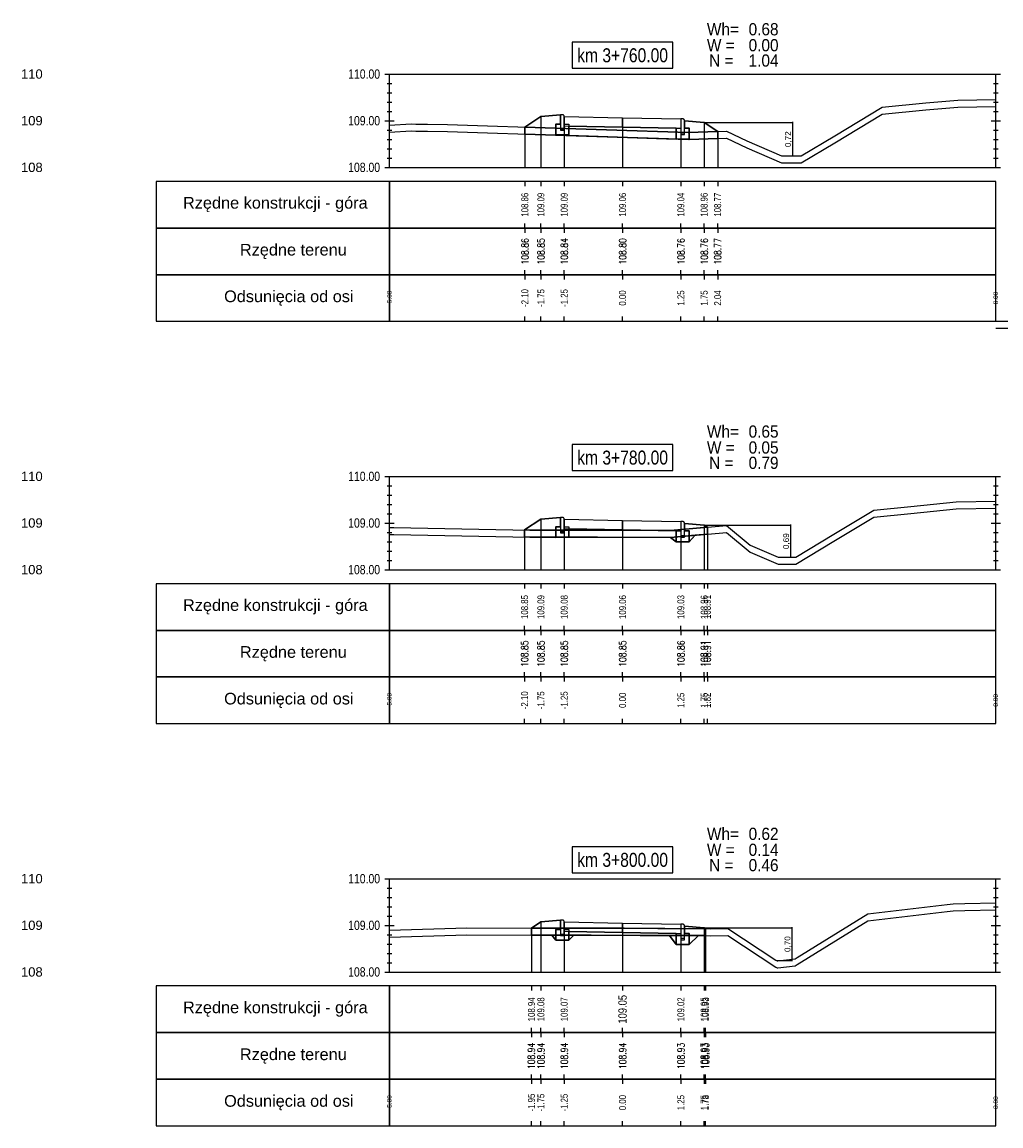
# Model space of a CAD drawing. Extents: x 7537626 to 7538805, y 5722894 to 5725486.
# Tile 102 of 105: x 7538763 to 7538784, y 5725387 to 5725410. Entities that reach past the tile are written whole.
import ezdxf

# ---------------------------------------------------------------- set-up
doc = ezdxf.new("R2010")
doc.units = 0
doc.header["$PDMODE"] = 35
doc.header["$PDSIZE"] = 0.3
for name, color, linetype in [('C-DROGI-PROFILE', 7, 'Continuous'), ('C-DROGI-PROFILE-ETYKIETY', 7, 'Continuous'), ('C-DROGI-PRZEKROJE-ETYKIETY', 7, 'Continuous'), ('C-POPRZECZKA-przekrój', 2, 'Continuous'), ('C-POPRZECZKA-widok', 1, 'Continuous')]:
    doc.layers.add(name, color=color, linetype=linetype)
for name, color, linetype, true_color in [('C-humus', 7, 'Continuous', 0x003df5), ('C-Teren', 7, 'Continuous', 0x008521), ('poprzeczki', 7, 'Continuous', 0x0000d6)]:
    doc.layers.add(name, color=color, linetype=linetype, true_color=true_color)
for name, color, linetype, lineweight, plot in [('D-1.pow. hum.', 7, 'Continuous', 30, False), ('D-2.wykop', 30, 'Continuous', 30, False), ('D-3.nasyp', 4, 'Continuous', 30, False)]:
    doc.layers.add(name, color=color, linetype=linetype, lineweight=lineweight, plot=plot)
doc.layers.add('D-roboty-ziemne-opis', color=2, linetype='Continuous', lineweight=30)
doc.styles.add('2mm08', font='arial.ttf', dxfattribs={"width": 0.8})
doc.styles.add('opis_50', font='arial.ttf', dxfattribs={"height": 0.125})
doc.styles.get("Standard").update_dxf_attribs({"font": 'arial.ttf'})
doc.dimstyles.new('OPIS_50', dxfattribs={"dimscale": 0.5, "dimtxt": 0.125, "dimasz": 0.25, "dimexe": 0.1, "dimexo": 0.15, "dimgap": 0.1, "dimtad": 1, "dimzin": 0, "dimtxsty": 'opis_50', "dimblk": 'ARCHTICK', "dimcen": 0.15, "dimdle": 0.1, "dimaunit": 2, "dimadec": 4, "dimazin": 0, "dimtfac": 1, "dimtmove": 0, "dimatfit": 3, "dimfxl": 1, "dimarcsym": 0})

# ---------------------------------------------------------------- blocks, each defined once
blk = doc.blocks.new('_ArchTick')
at = {"color": 0, "linetype": 'ByBlock', "const_width": 0.15}
blk.add_lwpolyline([(-0.5, -0.5), (0.5, 0.5)], dxfattribs=at)
blk = doc.blocks.new('*D184')
at = {"layer": 'Defpoints', "color": 0, "transparency": 16777216}
for p in [(7538777.675, 5725408.304), (7538779.336, 5725407.585), (7538779.567, 5725407.585)]:
    blk.add_point(p, dxfattribs=at)
at = {"layer": 'poprzeczki', "color": 0, "lineweight": -2, "transparency": 16777216}
for p, q in [((7538777.69, 5725408.304), (7538779.577, 5725408.304)), ((7538779.567, 5725408.314), (7538779.567, 5725407.575)), ((7538779.351, 5725407.585), (7538779.577, 5725407.585))]:
    blk.add_line(p, q, dxfattribs=at)
at = {"layer": 'poprzeczki', "color": 0, "lineweight": -2, "transparency": 16777216, "xscale": 0.025, "yscale": 0.025, "zscale": 0.025}
for p, rotation in [((7538779.567, 5725408.304), 90), ((7538779.567, 5725407.585), 270)]:
    blk.add_blockref('_ArchTick', p, dxfattribs=dict(at, rotation=rotation))
at = {"layer": 'poprzeczki', "color": 0, "transparency": 16777216, "insert": (7538779.482, 5725407.944), "char_height": 0.125, "attachment_point": 5, "rotation": 90, "style": 'opis_50'}
blk.add_mtext('0,72', dxfattribs=at)
blk = doc.blocks.new('*D185')
at = {"layer": 'Defpoints', "color": 0, "transparency": 16777216}
for p in [(7538777.675, 5725399.671), (7538779.261, 5725398.98), (7538779.527, 5725398.98)]:
    blk.add_point(p, dxfattribs=at)
at = {"layer": 'poprzeczki', "color": 0, "lineweight": -2, "transparency": 16777216}
for p, q in [((7538777.69, 5725399.671), (7538779.537, 5725399.671)), ((7538779.527, 5725399.681), (7538779.527, 5725398.97)), ((7538779.276, 5725398.98), (7538779.537, 5725398.98))]:
    blk.add_line(p, q, dxfattribs=at)
at = {"layer": 'poprzeczki', "color": 0, "lineweight": -2, "transparency": 16777216, "xscale": 0.025, "yscale": 0.025, "zscale": 0.025}
for p, rotation in [((7538779.527, 5725399.671), 90), ((7538779.527, 5725398.98), 270)]:
    blk.add_blockref('_ArchTick', p, dxfattribs=dict(at, rotation=rotation))
at = {"layer": 'poprzeczki', "color": 0, "transparency": 16777216, "insert": (7538779.442, 5725399.325), "char_height": 0.125, "attachment_point": 5, "rotation": 90, "style": 'opis_50'}
blk.add_mtext('0,69', dxfattribs=at)
blk = doc.blocks.new('*D186')
at = {"layer": 'Defpoints', "color": 0, "transparency": 16777216}
for p in [(7538777.675, 5725391.038), (7538779.224, 5725390.336), (7538779.557, 5725390.336)]:
    blk.add_point(p, dxfattribs=at)
at = {"layer": 'poprzeczki', "color": 0, "lineweight": -2, "transparency": 16777216}
for p, q in [((7538777.69, 5725391.038), (7538779.567, 5725391.038)), ((7538779.557, 5725391.048), (7538779.557, 5725390.326)), ((7538779.239, 5725390.336), (7538779.567, 5725390.336))]:
    blk.add_line(p, q, dxfattribs=at)
at = {"layer": 'poprzeczki', "color": 0, "lineweight": -2, "transparency": 16777216, "xscale": 0.025, "yscale": 0.025, "zscale": 0.025}
for p, rotation in [((7538779.557, 5725391.038), 90), ((7538779.557, 5725390.336), 270)]:
    blk.add_blockref('_ArchTick', p, dxfattribs=dict(at, rotation=rotation))
at = {"layer": 'poprzeczki', "color": 0, "transparency": 16777216, "insert": (7538779.472, 5725390.687), "char_height": 0.125, "attachment_point": 5, "rotation": 90, "style": 'opis_50'}
blk.add_mtext('0,70', dxfattribs=at)

msp = doc.modelspace()

# ---------------------------------------------------------------- linework, layer by layer
at = {"layer": 'C-DROGI-PROFILE', "color": 7, "linetype": 'Continuous', "lineweight": -3}
for p, q in [((7538773.83, 5725407.039), (7538773.83, 5725406.939)), ((7538774.175, 5725407.039), (7538774.175, 5725406.939)), ((7538774.675, 5725407.039), (7538774.675, 5725406.939)), ((7538775.925, 5725407.039), (7538775.925, 5725406.939)), ((7538777.175, 5725407.039), (7538777.175, 5725406.939)), ((7538777.675, 5725407.039), (7538777.675, 5725406.939)), ((7538777.964, 5725407.039), (7538777.964, 5725406.939)), ((7538773.83, 5725406.039), (7538773.83, 5725406.139)), ((7538774.175, 5725406.039), (7538774.175, 5725406.139)), ((7538774.675, 5725406.039), (7538774.675, 5725406.139)), ((7538775.925, 5725406.039), (7538775.925, 5725406.139)), ((7538777.175, 5725406.039), (7538777.175, 5725406.139)), ((7538777.675, 5725406.039), (7538777.675, 5725406.139)), ((7538777.964, 5725406.039), (7538777.964, 5725406.139)), ((7538773.83, 5725406.039), (7538773.83, 5725405.939)), ((7538774.175, 5725406.039), (7538774.175, 5725405.939)), ((7538774.675, 5725406.039), (7538774.675, 5725405.939)), ((7538775.925, 5725406.039), (7538775.925, 5725405.939)), ((7538777.175, 5725406.039), (7538777.175, 5725405.939)), ((7538777.675, 5725406.039), (7538777.675, 5725405.939)), ((7538777.964, 5725406.039), (7538777.964, 5725405.939)), ((7538773.83, 5725405.039), (7538773.83, 5725405.139)), ((7538773.83, 5725405.039), (7538773.83, 5725404.939)), ((7538774.175, 5725405.039), (7538774.175, 5725405.139)), ((7538774.175, 5725405.039), (7538774.175, 5725404.939)), ((7538774.675, 5725405.039), (7538774.675, 5725405.139)), ((7538774.675, 5725405.039), (7538774.675, 5725404.939)), ((7538775.925, 5725405.039), (7538775.925, 5725405.139)), ((7538775.925, 5725405.039), (7538775.925, 5725404.939)), ((7538777.175, 5725405.039), (7538777.175, 5725405.139)), ((7538777.175, 5725405.039), (7538777.175, 5725404.939)), ((7538777.675, 5725405.039), (7538777.675, 5725405.139)), ((7538777.675, 5725405.039), (7538777.675, 5725404.939)), ((7538777.964, 5725405.039), (7538777.964, 5725405.139)), ((7538777.964, 5725405.039), (7538777.964, 5725404.939)), ((7538773.83, 5725404.039), (7538773.83, 5725404.139)), ((7538774.175, 5725404.039), (7538774.175, 5725404.139)), ((7538774.675, 5725404.039), (7538774.675, 5725404.139)), ((7538775.925, 5725404.039), (7538775.925, 5725404.139)), ((7538777.175, 5725404.039), (7538777.175, 5725404.139)), ((7538777.675, 5725404.039), (7538777.675, 5725404.139)), ((7538777.964, 5725404.039), (7538777.964, 5725404.139)), ((7538773.825, 5725398.414), (7538773.825, 5725398.314)), ((7538774.175, 5725398.414), (7538774.175, 5725398.314)), ((7538774.675, 5725398.414), (7538774.675, 5725398.314)), ((7538775.925, 5725398.414), (7538775.925, 5725398.314)), ((7538777.175, 5725398.414), (7538777.175, 5725398.314)), ((7538777.675, 5725398.414), (7538777.675, 5725398.314)), ((7538777.744, 5725398.414), (7538777.744, 5725398.314)), ((7538773.825, 5725397.414), (7538773.825, 5725397.514)), ((7538773.825, 5725397.414), (7538773.825, 5725397.314)), ((7538774.175, 5725397.414), (7538774.175, 5725397.514)), ((7538774.175, 5725397.414), (7538774.175, 5725397.314)), ((7538774.675, 5725397.414), (7538774.675, 5725397.514)), ((7538774.675, 5725397.414), (7538774.675, 5725397.314)), ((7538775.925, 5725397.414), (7538775.925, 5725397.514)), ((7538775.925, 5725397.414), (7538775.925, 5725397.314)), ((7538777.175, 5725397.414), (7538777.175, 5725397.514)), ((7538777.175, 5725397.414), (7538777.175, 5725397.314)), ((7538777.675, 5725397.414), (7538777.675, 5725397.514)), ((7538777.675, 5725397.414), (7538777.675, 5725397.314)), ((7538777.744, 5725397.414), (7538777.744, 5725397.514)), ((7538777.744, 5725397.414), (7538777.744, 5725397.314)), ((7538773.825, 5725396.414), (7538773.825, 5725396.514)), ((7538774.175, 5725396.414), (7538774.175, 5725396.514)), ((7538774.675, 5725396.414), (7538774.675, 5725396.514)), ((7538775.925, 5725396.414), (7538775.925, 5725396.514)), ((7538777.175, 5725396.414), (7538777.175, 5725396.514)), ((7538777.675, 5725396.414), (7538777.675, 5725396.514)), ((7538777.744, 5725396.414), (7538777.744, 5725396.514)), ((7538773.825, 5725396.414), (7538773.825, 5725396.314)), ((7538774.175, 5725396.414), (7538774.175, 5725396.314)), ((7538774.675, 5725396.414), (7538774.675, 5725396.314)), ((7538775.925, 5725396.414), (7538775.925, 5725396.314)), ((7538777.175, 5725396.414), (7538777.175, 5725396.314)), ((7538777.675, 5725396.414), (7538777.675, 5725396.314)), ((7538777.744, 5725396.414), (7538777.744, 5725396.314)), ((7538773.825, 5725395.414), (7538773.825, 5725395.514)), ((7538774.175, 5725395.414), (7538774.175, 5725395.514)), ((7538774.675, 5725395.414), (7538774.675, 5725395.514)), ((7538775.925, 5725395.414), (7538775.925, 5725395.514)), ((7538777.175, 5725395.414), (7538777.175, 5725395.514)), ((7538777.675, 5725395.414), (7538777.675, 5725395.514)), ((7538777.744, 5725395.414), (7538777.744, 5725395.514)), ((7538773.972, 5725389.789), (7538773.972, 5725389.689)), ((7538774.175, 5725389.789), (7538774.175, 5725389.689)), ((7538774.675, 5725389.789), (7538774.675, 5725389.689)), ((7538775.925, 5725389.789), (7538775.925, 5725389.689)), ((7538777.175, 5725389.789), (7538777.175, 5725389.689)), ((7538777.675, 5725389.789), (7538777.675, 5725389.689)), ((7538777.705, 5725389.789), (7538777.705, 5725389.689)), ((7538773.972, 5725388.789), (7538773.972, 5725388.889)), ((7538774.175, 5725388.789), (7538774.175, 5725388.889)), ((7538774.675, 5725388.789), (7538774.675, 5725388.889)), ((7538775.925, 5725388.789), (7538775.925, 5725388.889)), ((7538777.175, 5725388.789), (7538777.175, 5725388.889)), ((7538777.675, 5725388.789), (7538777.675, 5725388.889)), ((7538777.705, 5725388.789), (7538777.705, 5725388.889)), ((7538773.972, 5725388.789), (7538773.972, 5725388.689)), ((7538774.175, 5725388.789), (7538774.175, 5725388.689)), ((7538774.675, 5725388.789), (7538774.675, 5725388.689)), ((7538775.925, 5725388.789), (7538775.925, 5725388.689)), ((7538777.175, 5725388.789), (7538777.175, 5725388.689)), ((7538777.675, 5725388.789), (7538777.675, 5725388.689)), ((7538777.705, 5725388.789), (7538777.705, 5725388.689)), ((7538773.972, 5725387.789), (7538773.972, 5725387.889)), ((7538773.972, 5725387.789), (7538773.972, 5725387.689)), ((7538774.175, 5725387.789), (7538774.175, 5725387.889)), ((7538774.175, 5725387.789), (7538774.175, 5725387.689)), ((7538774.675, 5725387.789), (7538774.675, 5725387.889)), ((7538774.675, 5725387.789), (7538774.675, 5725387.689)), ((7538775.925, 5725387.789), (7538775.925, 5725387.889)), ((7538775.925, 5725387.789), (7538775.925, 5725387.689)), ((7538777.175, 5725387.789), (7538777.175, 5725387.889)), ((7538777.175, 5725387.789), (7538777.175, 5725387.689)), ((7538777.675, 5725387.789), (7538777.675, 5725387.889)), ((7538777.675, 5725387.789), (7538777.675, 5725387.689)), ((7538777.705, 5725387.789), (7538777.705, 5725387.889)), ((7538777.705, 5725387.789), (7538777.705, 5725387.689)), ((7538773.972, 5725386.789), (7538773.972, 5725386.889)), ((7538774.175, 5725386.789), (7538774.175, 5725386.889)), ((7538774.675, 5725386.789), (7538774.675, 5725386.889)), ((7538775.925, 5725386.789), (7538775.925, 5725386.889)), ((7538777.175, 5725386.789), (7538777.175, 5725386.889)), ((7538777.675, 5725386.789), (7538777.675, 5725386.889)), ((7538777.705, 5725386.789), (7538777.705, 5725386.889))]:
    msp.add_line(p, q, dxfattribs=at)
at = {"layer": 'C-DROGI-PROFILE', "color": 1, "linetype": 'Continuous', "lineweight": -3}
for points in [[(7538770.925, 5725406.039), (7538770.925, 5725407.039), (7538765.925, 5725407.039), (7538765.925, 5725406.039)], [(7538770.925, 5725406.039), (7538783.925, 5725406.039), (7538783.925, 5725407.039), (7538770.925, 5725407.039)], [(7538770.925, 5725405.039), (7538770.925, 5725406.039), (7538765.925, 5725406.039), (7538765.925, 5725405.039)], [(7538770.925, 5725405.039), (7538783.925, 5725405.039), (7538783.925, 5725406.039), (7538770.925, 5725406.039)], [(7538770.925, 5725404.039), (7538770.925, 5725405.039), (7538765.925, 5725405.039), (7538765.925, 5725404.039)], [(7538770.925, 5725404.039), (7538783.925, 5725404.039), (7538783.925, 5725405.039), (7538770.925, 5725405.039)], [(7538770.925, 5725397.414), (7538770.925, 5725398.414), (7538765.925, 5725398.414), (7538765.925, 5725397.414)], [(7538770.925, 5725397.414), (7538783.925, 5725397.414), (7538783.925, 5725398.414), (7538770.925, 5725398.414)], [(7538770.925, 5725396.414), (7538770.925, 5725397.414), (7538765.925, 5725397.414), (7538765.925, 5725396.414)], [(7538770.925, 5725396.414), (7538783.925, 5725396.414), (7538783.925, 5725397.414), (7538770.925, 5725397.414)], [(7538770.925, 5725395.414), (7538770.925, 5725396.414), (7538765.925, 5725396.414), (7538765.925, 5725395.414)], [(7538770.925, 5725395.414), (7538783.925, 5725395.414), (7538783.925, 5725396.414), (7538770.925, 5725396.414)], [(7538770.925, 5725388.789), (7538770.925, 5725389.789), (7538765.925, 5725389.789), (7538765.925, 5725388.789)], [(7538770.925, 5725388.789), (7538783.925, 5725388.789), (7538783.925, 5725389.789), (7538770.925, 5725389.789)], [(7538770.925, 5725387.789), (7538770.925, 5725388.789), (7538765.925, 5725388.789), (7538765.925, 5725387.789)], [(7538770.925, 5725387.789), (7538783.925, 5725387.789), (7538783.925, 5725388.789), (7538770.925, 5725388.789)], [(7538770.925, 5725386.789), (7538770.925, 5725387.789), (7538765.925, 5725387.789), (7538765.925, 5725386.789)], [(7538770.925, 5725386.789), (7538783.925, 5725386.789), (7538783.925, 5725387.789), (7538770.925, 5725387.789)]]:
    msp.add_3dface(points, dxfattribs=at)
at = {"layer": 'C-DROGI-PRZEKROJE-ETYKIETY', "color": 1, "linetype": 'Continuous', "lineweight": -3}
for p, q in [((7538774.175, 5725408.434), (7538774.175, 5725407.339)), ((7538774.675, 5725408.427), (7538774.675, 5725407.339)), ((7538775.925, 5725408.402), (7538775.925, 5725407.339)), ((7538777.175, 5725408.377), (7538777.175, 5725407.339)), ((7538777.675, 5725408.304), (7538777.675, 5725407.339)), ((7538773.83, 5725408.204), (7538773.83, 5725407.339)), ((7538777.964, 5725408.112), (7538777.964, 5725407.339)), ((7538774.175, 5725399.801), (7538774.175, 5725398.714)), ((7538774.675, 5725399.795), (7538774.675, 5725398.714)), ((7538775.925, 5725399.77), (7538775.925, 5725398.714)), ((7538777.175, 5725399.745), (7538777.175, 5725398.714)), ((7538773.825, 5725399.567), (7538773.825, 5725398.714)), ((7538777.675, 5725399.671), (7538777.675, 5725398.714)), ((7538777.744, 5725399.625), (7538777.744, 5725398.714)), ((7538773.972, 5725391.032), (7538773.972, 5725390.089)), ((7538774.175, 5725391.168), (7538774.175, 5725390.089)), ((7538774.675, 5725391.162), (7538774.675, 5725390.089)), ((7538775.925, 5725391.137), (7538775.925, 5725390.089)), ((7538777.175, 5725391.112), (7538777.175, 5725390.089)), ((7538777.675, 5725391.038), (7538777.675, 5725390.089)), ((7538777.705, 5725391.018), (7538777.705, 5725390.089))]:
    msp.add_line(p, q, dxfattribs=at)
at = {"layer": 'C-humus'}
for p, q in [((7538781.491, 5725408.479), (7538782.43, 5725408.572)), ((7538782.43, 5725408.572), (7538783.113, 5725408.631)), ((7538783.113, 5725408.631), (7538783.925, 5725408.645)), ((7538780.478, 5725407.869), (7538781.491, 5725408.479)), ((7538770.925, 5725408.098), (7538771.391, 5725408.126)), ((7538771.391, 5725408.126), (7538771.492, 5725408.118)), ((7538771.492, 5725408.118), (7538771.603, 5725408.117)), ((7538771.603, 5725408.117), (7538771.742, 5725408.115)), ((7538771.742, 5725408.115), (7538772.168, 5725408.108)), ((7538772.168, 5725408.108), (7538777.329, 5725407.939)), ((7538777.329, 5725407.939), (7538778.152, 5725407.968)), ((7538778.152, 5725407.968), (7538778.587, 5725407.758)), ((7538779.757, 5725407.435), (7538780.478, 5725407.869)), ((7538778.587, 5725407.758), (7538779.336, 5725407.435)), ((7538779.336, 5725407.435), (7538779.757, 5725407.435)), ((7538782.106, 5725399.917), (7538783.074, 5725400.019)), ((7538783.074, 5725400.019), (7538783.925, 5725400.036)), ((7538780.458, 5725399.323), (7538781.313, 5725399.839)), ((7538781.313, 5725399.839), (7538782.106, 5725399.917)), ((7538776.949, 5725399.407), (7538778.152, 5725399.51)), ((7538778.152, 5725399.51), (7538778.663, 5725399.087)), ((7538770.925, 5725399.468), (7538771.021, 5725399.47)), ((7538771.021, 5725399.47), (7538773.938, 5725399.415)), ((7538773.938, 5725399.415), (7538776.949, 5725399.407)), ((7538779.639, 5725398.83), (7538780.458, 5725399.323)), ((7538778.663, 5725399.087), (7538779.261, 5725398.83)), ((7538779.261, 5725398.83), (7538779.459, 5725398.83)), ((7538779.459, 5725398.83), (7538779.639, 5725398.83)), ((7538781.181, 5725391.184), (7538782.882, 5725391.388)), ((7538782.882, 5725391.388), (7538783.011, 5725391.403)), ((7538783.011, 5725391.403), (7538783.264, 5725391.407)), ((7538783.264, 5725391.407), (7538783.925, 5725391.423)), ((7538779.67, 5725390.248), (7538781.181, 5725391.184)), ((7538770.925, 5725390.836), (7538772.586, 5725390.885)), ((7538772.586, 5725390.885), (7538775.542, 5725390.879)), ((7538775.542, 5725390.879), (7538777.812, 5725390.867)), ((7538777.812, 5725390.867), (7538778.179, 5725390.872)), ((7538778.179, 5725390.872), (7538779.209, 5725390.193)), ((7538779.209, 5725390.193), (7538779.24, 5725390.179)), ((7538779.24, 5725390.179), (7538779.255, 5725390.179)), ((7538779.255, 5725390.179), (7538779.624, 5725390.218)), ((7538779.624, 5725390.218), (7538779.67, 5725390.248))]:
    msp.add_line(p, q, dxfattribs=at)
msp.add_lwpolyline([(7538783.925, 5725403.889), (7538786.925, 5725403.889)], dxfattribs=at)
at = {"layer": 'C-POPRZECZKA-przekrój', "color": 2, "linetype": 'Continuous', "lineweight": -3}
for p, q in [((7538773.83, 5725408.204), (7538774.175, 5725408.434)), ((7538774.175, 5725408.434), (7538774.595, 5725408.467)), ((7538774.495, 5725408.037), (7538774.495, 5725408.267)), ((7538774.495, 5725408.267), (7538774.595, 5725408.267)), ((7538774.635, 5725408.467), (7538774.595, 5725408.467)), ((7538774.595, 5725408.467), (7538774.595, 5725408.137)), ((7538774.595, 5725408.267), (7538774.595, 5725408.167)), ((7538774.641, 5725408.467), (7538774.635, 5725408.467)), ((7538774.649, 5725408.465), (7538774.641, 5725408.467)), ((7538774.658, 5725408.461), (7538774.649, 5725408.465)), ((7538774.664, 5725408.456), (7538774.658, 5725408.461)), ((7538774.668, 5725408.45), (7538774.664, 5725408.456)), ((7538774.672, 5725408.443), (7538774.668, 5725408.45)), ((7538774.675, 5725408.435), (7538774.672, 5725408.443)), ((7538774.675, 5725408.427), (7538774.675, 5725408.435)), ((7538774.675, 5725408.427), (7538775.925, 5725408.402)), ((7538774.675, 5725408.427), (7538774.676, 5725408.227)), ((7538774.675, 5725408.137), (7538774.675, 5725408.427)), ((7538774.675, 5725408.427), (7538774.675, 5725408.267)), ((7538774.675, 5725408.267), (7538774.775, 5725408.267)), ((7538774.775, 5725408.267), (7538774.775, 5725408.037)), ((7538775.925, 5725408.202), (7538775.925, 5725408.402)), ((7538775.925, 5725408.402), (7538777.175, 5725408.377)), ((7538777.175, 5725408.377), (7538777.174, 5725408.177)), ((7538777.215, 5725408.377), (7538777.175, 5725408.377)), ((7538777.175, 5725408.377), (7538777.175, 5725408.047)), ((7538777.221, 5725408.377), (7538777.215, 5725408.377)), ((7538777.229, 5725408.375), (7538777.221, 5725408.377)), ((7538777.238, 5725408.371), (7538777.229, 5725408.375)), ((7538777.244, 5725408.366), (7538777.238, 5725408.371)), ((7538777.248, 5725408.36), (7538777.244, 5725408.366)), ((7538777.252, 5725408.353), (7538777.248, 5725408.36)), ((7538777.255, 5725408.345), (7538777.252, 5725408.353)), ((7538777.255, 5725408.337), (7538777.255, 5725408.345)), ((7538777.255, 5725408.047), (7538777.255, 5725408.337)), ((7538777.255, 5725408.337), (7538777.255, 5725408.177)), ((7538777.255, 5725408.337), (7538777.675, 5725408.304)), ((7538777.675, 5725408.304), (7538777.964, 5725408.112)), ((7538774.775, 5725408.037), (7538774.495, 5725408.037)), ((7538774.595, 5725408.167), (7538774.675, 5725408.167)), ((7538774.595, 5725408.137), (7538774.675, 5725408.137)), ((7538774.676, 5725408.227), (7538775.925, 5725408.202)), ((7538775.925, 5725408.202), (7538777.174, 5725408.177)), ((7538777.075, 5725407.947), (7538777.075, 5725408.177)), ((7538777.075, 5725408.177), (7538777.175, 5725408.177)), ((7538777.175, 5725408.177), (7538777.175, 5725408.077)), ((7538777.175, 5725408.077), (7538777.255, 5725408.077)), ((7538777.175, 5725408.047), (7538777.255, 5725408.047)), ((7538777.255, 5725408.177), (7538777.355, 5725408.177)), ((7538777.355, 5725408.177), (7538777.355, 5725407.947)), ((7538777.355, 5725407.947), (7538777.075, 5725407.947)), ((7538773.825, 5725399.567), (7538774.175, 5725399.801)), ((7538774.175, 5725399.801), (7538774.595, 5725399.835)), ((7538774.635, 5725399.835), (7538774.595, 5725399.835)), ((7538774.595, 5725399.835), (7538774.595, 5725399.505)), ((7538774.641, 5725399.834), (7538774.635, 5725399.835)), ((7538774.649, 5725399.832), (7538774.641, 5725399.834)), ((7538774.658, 5725399.828), (7538774.649, 5725399.832)), ((7538774.664, 5725399.823), (7538774.658, 5725399.828)), ((7538774.668, 5725399.818), (7538774.664, 5725399.823)), ((7538774.672, 5725399.81), (7538774.668, 5725399.818)), ((7538774.675, 5725399.802), (7538774.672, 5725399.81)), ((7538774.675, 5725399.795), (7538774.675, 5725399.802)), ((7538774.675, 5725399.795), (7538775.925, 5725399.77)), ((7538774.675, 5725399.795), (7538774.676, 5725399.595)), ((7538774.675, 5725399.505), (7538774.675, 5725399.795)), ((7538774.675, 5725399.795), (7538774.675, 5725399.635)), ((7538775.925, 5725399.57), (7538775.925, 5725399.77)), ((7538775.925, 5725399.77), (7538777.175, 5725399.745)), ((7538777.175, 5725399.745), (7538777.174, 5725399.545)), ((7538777.215, 5725399.745), (7538777.175, 5725399.745)), ((7538777.175, 5725399.745), (7538777.175, 5725399.415)), ((7538777.221, 5725399.744), (7538777.215, 5725399.745)), ((7538777.229, 5725399.742), (7538777.221, 5725399.744)), ((7538777.238, 5725399.738), (7538777.229, 5725399.742)), ((7538774.495, 5725399.405), (7538774.495, 5725399.635)), ((7538774.495, 5725399.635), (7538774.595, 5725399.635)), ((7538774.595, 5725399.635), (7538774.595, 5725399.535)), ((7538774.595, 5725399.535), (7538774.675, 5725399.535)), ((7538774.595, 5725399.505), (7538774.675, 5725399.505)), ((7538774.675, 5725399.635), (7538774.775, 5725399.635)), ((7538774.676, 5725399.595), (7538775.925, 5725399.57)), ((7538774.775, 5725399.635), (7538774.775, 5725399.405)), ((7538775.925, 5725399.57), (7538777.174, 5725399.545)), ((7538777.075, 5725399.315), (7538777.075, 5725399.545)), ((7538777.075, 5725399.545), (7538777.175, 5725399.545)), ((7538777.175, 5725399.545), (7538777.175, 5725399.445)), ((7538777.244, 5725399.733), (7538777.238, 5725399.738)), ((7538777.248, 5725399.728), (7538777.244, 5725399.733)), ((7538777.252, 5725399.72), (7538777.248, 5725399.728)), ((7538777.255, 5725399.712), (7538777.252, 5725399.72)), ((7538777.255, 5725399.705), (7538777.255, 5725399.712)), ((7538777.255, 5725399.415), (7538777.255, 5725399.705)), ((7538777.255, 5725399.705), (7538777.255, 5725399.545)), ((7538777.255, 5725399.705), (7538777.675, 5725399.671)), ((7538777.255, 5725399.545), (7538777.355, 5725399.545)), ((7538777.355, 5725399.545), (7538777.355, 5725399.315)), ((7538777.675, 5725399.671), (7538777.744, 5725399.625)), ((7538774.775, 5725399.405), (7538774.495, 5725399.405)), ((7538777.355, 5725399.315), (7538777.075, 5725399.315)), ((7538777.175, 5725399.445), (7538777.255, 5725399.445)), ((7538777.175, 5725399.415), (7538777.255, 5725399.415)), ((7538773.972, 5725391.032), (7538774.175, 5725391.168)), ((7538774.175, 5725391.168), (7538774.595, 5725391.202)), ((7538774.495, 5725390.772), (7538774.495, 5725391.002)), ((7538774.495, 5725391.002), (7538774.595, 5725391.002)), ((7538774.635, 5725391.202), (7538774.595, 5725391.202)), ((7538774.595, 5725391.202), (7538774.595, 5725390.872)), ((7538774.595, 5725391.002), (7538774.595, 5725390.902)), ((7538774.641, 5725391.201), (7538774.635, 5725391.202)), ((7538774.649, 5725391.199), (7538774.641, 5725391.201)), ((7538774.658, 5725391.195), (7538774.649, 5725391.199)), ((7538774.664, 5725391.19), (7538774.658, 5725391.195)), ((7538774.668, 5725391.185), (7538774.664, 5725391.19)), ((7538774.672, 5725391.177), (7538774.668, 5725391.185)), ((7538774.675, 5725391.169), (7538774.672, 5725391.177)), ((7538774.675, 5725391.162), (7538774.675, 5725391.169)), ((7538774.675, 5725391.162), (7538775.925, 5725391.137)), ((7538774.675, 5725391.162), (7538774.676, 5725390.962)), ((7538774.675, 5725390.872), (7538774.675, 5725391.162)), ((7538774.675, 5725391.162), (7538774.675, 5725391.002)), ((7538774.675, 5725391.002), (7538774.775, 5725391.002)), ((7538774.775, 5725391.002), (7538774.775, 5725390.772)), ((7538775.925, 5725390.937), (7538775.925, 5725391.137)), ((7538775.925, 5725391.137), (7538777.175, 5725391.112)), ((7538777.175, 5725391.112), (7538777.174, 5725390.912)), ((7538777.215, 5725391.112), (7538777.175, 5725391.112)), ((7538777.175, 5725391.112), (7538777.175, 5725390.782)), ((7538777.221, 5725391.111), (7538777.215, 5725391.112)), ((7538777.229, 5725391.109), (7538777.221, 5725391.111)), ((7538777.238, 5725391.105), (7538777.229, 5725391.109)), ((7538777.244, 5725391.1), (7538777.238, 5725391.105)), ((7538777.248, 5725391.095), (7538777.244, 5725391.1)), ((7538777.252, 5725391.087), (7538777.248, 5725391.095)), ((7538777.255, 5725391.079), (7538777.252, 5725391.087)), ((7538777.255, 5725391.072), (7538777.255, 5725391.079)), ((7538777.255, 5725390.782), (7538777.255, 5725391.072)), ((7538777.255, 5725391.072), (7538777.255, 5725390.912)), ((7538777.255, 5725391.072), (7538777.675, 5725391.038)), ((7538777.675, 5725391.038), (7538777.705, 5725391.018)), ((7538774.775, 5725390.772), (7538774.495, 5725390.772)), ((7538774.595, 5725390.902), (7538774.675, 5725390.902)), ((7538774.595, 5725390.872), (7538774.675, 5725390.872)), ((7538774.676, 5725390.962), (7538775.925, 5725390.937)), ((7538775.925, 5725390.937), (7538777.174, 5725390.912)), ((7538777.075, 5725390.682), (7538777.075, 5725390.912)), ((7538777.075, 5725390.912), (7538777.175, 5725390.912)), ((7538777.175, 5725390.912), (7538777.175, 5725390.812)), ((7538777.175, 5725390.812), (7538777.255, 5725390.812)), ((7538777.175, 5725390.782), (7538777.255, 5725390.782)), ((7538777.255, 5725390.912), (7538777.355, 5725390.912)), ((7538777.355, 5725390.912), (7538777.355, 5725390.682)), ((7538777.355, 5725390.682), (7538777.075, 5725390.682))]:
    msp.add_line(p, q, dxfattribs=at)
at = {"layer": 'C-POPRZECZKA-widok', "color": 1, "linetype": 'Continuous', "lineweight": -3}
for p, q in [((7538770.825, 5725409.339), (7538784.025, 5725409.339)), ((7538770.925, 5725407.339), (7538770.925, 5725409.339)), ((7538783.925, 5725407.339), (7538783.925, 5725409.339)), ((7538770.875, 5725409.139), (7538770.975, 5725409.139)), ((7538783.875, 5725409.139), (7538783.975, 5725409.139)), ((7538770.875, 5725408.939), (7538770.975, 5725408.939)), ((7538770.875, 5725408.739), (7538770.975, 5725408.739)), ((7538783.875, 5725408.939), (7538783.975, 5725408.939)), ((7538783.875, 5725408.739), (7538783.975, 5725408.739)), ((7538770.875, 5725408.539), (7538770.975, 5725408.539)), ((7538783.875, 5725408.539), (7538783.975, 5725408.539)), ((7538770.825, 5725408.339), (7538771.025, 5725408.339)), ((7538770.875, 5725408.339), (7538770.975, 5725408.339)), ((7538783.825, 5725408.339), (7538784.025, 5725408.339)), ((7538783.875, 5725408.339), (7538783.975, 5725408.339)), ((7538770.875, 5725408.139), (7538770.975, 5725408.139)), ((7538783.875, 5725408.139), (7538783.975, 5725408.139)), ((7538770.875, 5725407.939), (7538770.975, 5725407.939)), ((7538783.875, 5725407.939), (7538783.975, 5725407.939)), ((7538770.875, 5725407.739), (7538770.975, 5725407.739)), ((7538783.875, 5725407.739), (7538783.975, 5725407.739)), ((7538770.825, 5725407.339), (7538784.025, 5725407.339)), ((7538770.875, 5725407.539), (7538770.975, 5725407.539)), ((7538783.875, 5725407.539), (7538783.975, 5725407.539)), ((7538770.825, 5725400.714), (7538784.025, 5725400.714)), ((7538770.925, 5725398.714), (7538770.925, 5725400.714)), ((7538783.925, 5725398.714), (7538783.925, 5725400.714)), ((7538770.875, 5725400.514), (7538770.975, 5725400.514)), ((7538783.875, 5725400.514), (7538783.975, 5725400.514)), ((7538770.875, 5725400.314), (7538770.975, 5725400.314)), ((7538783.875, 5725400.314), (7538783.975, 5725400.314)), ((7538770.875, 5725400.114), (7538770.975, 5725400.114)), ((7538783.875, 5725400.114), (7538783.975, 5725400.114)), ((7538770.875, 5725399.914), (7538770.975, 5725399.914)), ((7538783.875, 5725399.914), (7538783.975, 5725399.914)), ((7538770.825, 5725399.714), (7538771.025, 5725399.714)), ((7538770.875, 5725399.714), (7538770.975, 5725399.714)), ((7538770.875, 5725399.514), (7538770.975, 5725399.514)), ((7538783.825, 5725399.714), (7538784.025, 5725399.714)), ((7538783.875, 5725399.714), (7538783.975, 5725399.714)), ((7538783.875, 5725399.514), (7538783.975, 5725399.514)), ((7538770.875, 5725399.314), (7538770.975, 5725399.314)), ((7538783.875, 5725399.314), (7538783.975, 5725399.314)), ((7538770.875, 5725399.114), (7538770.975, 5725399.114)), ((7538783.875, 5725399.114), (7538783.975, 5725399.114)), ((7538770.875, 5725398.914), (7538770.975, 5725398.914)), ((7538783.875, 5725398.914), (7538783.975, 5725398.914)), ((7538770.825, 5725398.714), (7538784.025, 5725398.714)), ((7538770.825, 5725392.089), (7538784.025, 5725392.089)), ((7538770.925, 5725390.089), (7538770.925, 5725392.089)), ((7538783.925, 5725390.089), (7538783.925, 5725392.089)), ((7538770.875, 5725391.889), (7538770.975, 5725391.889)), ((7538783.875, 5725391.889), (7538783.975, 5725391.889)), ((7538770.875, 5725391.689), (7538770.975, 5725391.689)), ((7538770.875, 5725391.489), (7538770.975, 5725391.489)), ((7538783.875, 5725391.689), (7538783.975, 5725391.689)), ((7538783.875, 5725391.489), (7538783.975, 5725391.489)), ((7538770.875, 5725391.289), (7538770.975, 5725391.289)), ((7538783.875, 5725391.289), (7538783.975, 5725391.289)), ((7538770.825, 5725391.089), (7538771.025, 5725391.089)), ((7538770.875, 5725391.089), (7538770.975, 5725391.089)), ((7538783.825, 5725391.089), (7538784.025, 5725391.089)), ((7538783.875, 5725391.089), (7538783.975, 5725391.089)), ((7538770.875, 5725390.889), (7538770.975, 5725390.889)), ((7538783.875, 5725390.889), (7538783.975, 5725390.889)), ((7538770.875, 5725390.689), (7538770.975, 5725390.689)), ((7538783.875, 5725390.689), (7538783.975, 5725390.689)), ((7538770.875, 5725390.489), (7538770.975, 5725390.489)), ((7538770.875, 5725390.289), (7538770.975, 5725390.289)), ((7538783.875, 5725390.489), (7538783.975, 5725390.489)), ((7538783.875, 5725390.289), (7538783.975, 5725390.289)), ((7538770.825, 5725390.089), (7538784.025, 5725390.089))]:
    msp.add_line(p, q, dxfattribs=at)
at = {"layer": 'C-POPRZECZKA-widok', "color": 3, "linetype": 'Continuous', "lineweight": -3}
for points in [[(7538774.845, 5725409.464), (7538777.005, 5725409.464), (7538777.005, 5725410.021), (7538774.845, 5725410.021)], [(7538774.845, 5725400.839), (7538777.005, 5725400.839), (7538777.005, 5725401.396), (7538774.845, 5725401.396)], [(7538774.845, 5725392.214), (7538777.005, 5725392.214), (7538777.005, 5725392.771), (7538774.845, 5725392.771)]]:
    msp.add_3dface(points, dxfattribs=at)
at = {"layer": 'C-Teren'}
for p, q in [((7538782.43, 5725408.722), (7538783.113, 5725408.781)), ((7538783.113, 5725408.781), (7538783.925, 5725408.795)), ((7538780.478, 5725408.019), (7538781.491, 5725408.629)), ((7538781.491, 5725408.629), (7538782.43, 5725408.722)), ((7538770.925, 5725408.248), (7538771.391, 5725408.276)), ((7538771.391, 5725408.276), (7538771.492, 5725408.268)), ((7538771.492, 5725408.268), (7538771.603, 5725408.267)), ((7538771.603, 5725408.267), (7538771.742, 5725408.265)), ((7538771.742, 5725408.265), (7538772.168, 5725408.258)), ((7538772.168, 5725408.258), (7538777.329, 5725408.089)), ((7538777.329, 5725408.089), (7538778.152, 5725408.118)), ((7538778.152, 5725408.118), (7538778.587, 5725407.908)), ((7538778.587, 5725407.908), (7538779.336, 5725407.585)), ((7538779.757, 5725407.585), (7538780.478, 5725408.019)), ((7538779.336, 5725407.585), (7538779.757, 5725407.585)), ((7538780.458, 5725399.473), (7538781.313, 5725399.989)), ((7538781.313, 5725399.989), (7538782.106, 5725400.067)), ((7538782.106, 5725400.067), (7538783.074, 5725400.169)), ((7538783.074, 5725400.169), (7538783.925, 5725400.186)), ((7538770.925, 5725399.618), (7538771.021, 5725399.62)), ((7538771.021, 5725399.62), (7538773.938, 5725399.565)), ((7538773.938, 5725399.565), (7538776.949, 5725399.557)), ((7538776.949, 5725399.557), (7538778.152, 5725399.66)), ((7538778.152, 5725399.66), (7538778.663, 5725399.237)), ((7538779.639, 5725398.98), (7538780.458, 5725399.473)), ((7538778.663, 5725399.237), (7538779.261, 5725398.98)), ((7538779.261, 5725398.98), (7538779.459, 5725398.98)), ((7538779.459, 5725398.98), (7538779.639, 5725398.98)), ((7538781.181, 5725391.334), (7538782.882, 5725391.538)), ((7538782.882, 5725391.538), (7538783.011, 5725391.553)), ((7538783.011, 5725391.553), (7538783.264, 5725391.557)), ((7538783.264, 5725391.557), (7538783.925, 5725391.573)), ((7538779.67, 5725390.398), (7538781.181, 5725391.334)), ((7538770.925, 5725390.986), (7538772.586, 5725391.035)), ((7538772.586, 5725391.035), (7538775.542, 5725391.029)), ((7538775.542, 5725391.029), (7538777.812, 5725391.017)), ((7538777.812, 5725391.017), (7538778.179, 5725391.022)), ((7538778.179, 5725391.022), (7538779.209, 5725390.343)), ((7538779.209, 5725390.343), (7538779.24, 5725390.329)), ((7538779.24, 5725390.329), (7538779.255, 5725390.329)), ((7538779.255, 5725390.329), (7538779.624, 5725390.368)), ((7538779.624, 5725390.368), (7538779.67, 5725390.398))]:
    msp.add_line(p, q, dxfattribs=at)
at = {"layer": 'C-Teren', "color": 98, "true_color": 0x006100}
msp.add_lwpolyline([(7538783.925, 5725404.039), (7538786.925, 5725404.039)], dxfattribs=at)
at = {"layer": 'D-1.pow. hum.'}
for points in [[(7538773.83, 5725408.204), (7538773.83, 5725408.054), (7538777.355, 5725407.94), (7538777.964, 5725407.962), (7538777.964, 5725408.112), (7538777.329, 5725408.089), (7538773.83, 5725408.204)], [(7538773.825, 5725399.567), (7538773.825, 5725399.417), (7538776.949, 5725399.407), (7538777.744, 5725399.475), (7538777.744, 5725399.625), (7538776.949, 5725399.557), (7538773.825, 5725399.567)], [(7538773.972, 5725391.032), (7538773.972, 5725390.882), (7538775.251, 5725390.88), (7538776.305, 5725390.875), (7538777.705, 5725390.868), (7538777.706, 5725391.018), (7538775.961, 5725391.027), (7538773.972, 5725391.032)]]:
    msp.add_lwpolyline(points, dxfattribs=at)
at = {"layer": 'D-2.wykop'}
for points in [[(7538776.949, 5725399.407), (7538777.075, 5725399.315), (7538777.355, 5725399.315), (7538777.48, 5725399.453), (7538776.949, 5725399.407)], [(7538774.405, 5725390.882), (7538774.495, 5725390.772), (7538774.775, 5725390.772), (7538774.878, 5725390.881), (7538774.406, 5725390.881)], [(7538776.928, 5725390.872), (7538777.075, 5725390.682), (7538777.355, 5725390.682), (7538777.553, 5725390.869), (7538776.928, 5725390.872)]]:
    msp.add_lwpolyline(points, dxfattribs=at)
at = {"layer": 'D-3.nasyp'}
for points in [[(7538774.495, 5725408.032), (7538774.495, 5725408.267), (7538774.595, 5725408.267), (7538774.595, 5725408.467), (7538774.175, 5725408.434), (7538773.83, 5725408.204), (7538773.83, 5725408.054), (7538774.495, 5725408.032)], [(7538777.255, 5725408.337), (7538777.255, 5725408.177), (7538777.355, 5725408.177), (7538777.355, 5725407.947), (7538777.209, 5725407.947), (7538777.231, 5725407.944), (7538777.355, 5725407.94), (7538777.964, 5725407.962), (7538777.964, 5725408.112), (7538777.675, 5725408.304), (7538777.255, 5725408.337)], [(7538774.775, 5725408.225), (7538774.769, 5725408.023), (7538777.071, 5725407.947), (7538777.075, 5725408.177), (7538774.775, 5725408.225)], [(7538774.495, 5725399.405), (7538774.495, 5725399.635), (7538774.595, 5725399.635), (7538774.595, 5725399.835), (7538774.175, 5725399.801), (7538773.825, 5725399.567), (7538773.825, 5725399.417), (7538774.473, 5725399.415), (7538774.495, 5725399.405)], [(7538774.775, 5725399.593), (7538774.775, 5725399.414), (7538776.949, 5725399.407), (7538777.075, 5725399.315), (7538777.075, 5725399.547), (7538774.775, 5725399.593)], [(7538777.255, 5725399.705), (7538777.255, 5725399.545), (7538777.355, 5725399.545), (7538777.355, 5725399.315), (7538777.48, 5725399.453), (7538777.744, 5725399.475), (7538777.744, 5725399.625), (7538777.675, 5725399.671), (7538777.255, 5725399.705)], [(7538774.495, 5725390.772), (7538774.495, 5725391.002), (7538774.595, 5725391.002), (7538774.595, 5725391.202), (7538774.175, 5725391.168), (7538773.972, 5725391.032), (7538773.972, 5725390.882), (7538774.405, 5725390.882), (7538774.495, 5725390.772)], [(7538777.255, 5725391.072), (7538777.255, 5725390.912), (7538777.355, 5725390.912), (7538777.355, 5725390.682), (7538777.553, 5725390.869), (7538777.705, 5725390.869), (7538777.705, 5725391.018), (7538777.675, 5725391.038), (7538777.255, 5725391.072)], [(7538774.775, 5725390.96), (7538774.775, 5725390.772), (7538774.878, 5725390.881), (7538776.928, 5725390.872), (7538777.075, 5725390.682), (7538777.075, 5725390.914), (7538774.775, 5725390.96)]]:
    msp.add_lwpolyline(points, dxfattribs=at)

# ---------------------------------------------------------------- texts
at = {"layer": 'C-DROGI-PROFILE', "color": 2}
for s, p in [('Rzędne konstrukcji - góra', (7538766.5, 5725406.456)), ('Rzędne terenu', (7538767.72, 5725405.45)), ('Odsunięcia od osi', (7538767.381, 5725404.45)), ('Rzędne konstrukcji - góra', (7538766.5, 5725397.831)), ('Rzędne terenu', (7538767.72, 5725396.825)), ('Odsunięcia od osi', (7538767.381, 5725395.825)), ('Rzędne konstrukcji - góra', (7538766.5, 5725389.206)), ('Rzędne terenu', (7538767.72, 5725388.2)), ('Odsunięcia od osi', (7538767.381, 5725387.2))]:
    msp.add_text(s, height=0.25, dxfattribs=at).set_placement(p)
at = {"layer": 'C-DROGI-PROFILE-ETYKIETY', "color": 1, "linetype": 'Continuous', "lineweight": -3, "attachment_point": 5, "rotation": 90, "style": '2mm08'}
for s, insert, char_height in [('108.86', (7538773.83, 5725406.539), 0.15), ('109.09', (7538774.175, 5725406.539), 0.15), ('109.09', (7538774.675, 5725406.539), 0.15), ('109.06', (7538775.925, 5725406.539), 0.15), ('109.04', (7538777.175, 5725406.539), 0.15), ('108.96', (7538777.675, 5725406.539), 0.15), ('108.77', (7538777.964, 5725406.539), 0.15), ('{\\Fsimplex.shx|c238;108.86}', (7538773.83, 5725405.539), 0.15), ('{\\Fsimplex.shx|c238;108.85}', (7538774.175, 5725405.539), 0.15), ('{\\Fsimplex.shx|c238;108.84}', (7538774.675, 5725405.539), 0.15), ('{\\Fsimplex.shx|c238;108.80}', (7538775.925, 5725405.539), 0.15), ('{\\Fsimplex.shx|c238;108.76}', (7538777.175, 5725405.539), 0.15), ('{\\Fsimplex.shx|c238;108.76}', (7538777.675, 5725405.539), 0.15), ('{\\Fsimplex.shx|c238;108.77}', (7538777.964, 5725405.539), 0.15), ('-2.10', (7538773.83, 5725404.539), 0.15), ('-1.75', (7538774.175, 5725404.539), 0.15), ('-1.25', (7538774.675, 5725404.539), 0.15), ('0.00', (7538775.925, 5725404.539), 0.15), ('1.25', (7538777.175, 5725404.539), 0.15), ('1.75', (7538777.675, 5725404.539), 0.15), ('2.04', (7538777.964, 5725404.539), 0.15), ('108.85', (7538773.825, 5725397.914), 0.15), ('109.09', (7538774.175, 5725397.914), 0.15), ('109.08', (7538774.675, 5725397.914), 0.15), ('109.06', (7538775.925, 5725397.914), 0.15), ('109.03', (7538777.175, 5725397.914), 0.15), ('108.96', (7538777.675, 5725397.914), 0.15), ('108.91', (7538777.744, 5725397.914), 0.15), ('{\\Fsimplex.shx|c238;108.85}', (7538773.825, 5725396.914), 0.15), ('{\\Fsimplex.shx|c238;108.85}', (7538774.175, 5725396.914), 0.15), ('{\\Fsimplex.shx|c238;108.85}', (7538774.675, 5725396.914), 0.15), ('{\\Fsimplex.shx|c238;108.85}', (7538775.925, 5725396.914), 0.15), ('{\\Fsimplex.shx|c238;108.86}', (7538777.175, 5725396.914), 0.15), ('{\\Fsimplex.shx|c238;108.91}', (7538777.675, 5725396.914), 0.15), ('{\\Fsimplex.shx|c238;108.91}', (7538777.744, 5725396.914), 0.15), ('-2.10', (7538773.825, 5725395.914), 0.15), ('-1.75', (7538774.175, 5725395.914), 0.15), ('-1.25', (7538774.675, 5725395.914), 0.15), ('0.00', (7538775.925, 5725395.914), 0.15), ('1.25', (7538777.175, 5725395.914), 0.15), ('1.75', (7538777.675, 5725395.914), 0.15), ('1.82', (7538777.744, 5725395.914), 0.15), ('108.94', (7538773.972, 5725389.289), 0.15), ('109.08', (7538774.175, 5725389.289), 0.15), ('109.07', (7538774.675, 5725389.289), 0.15), ('109.05', (7538775.925, 5725389.289), 0.18), ('109.02', (7538777.175, 5725389.289), 0.15), ('108.95', (7538777.675, 5725389.289), 0.15), ('108.93', (7538777.705, 5725389.289), 0.15), ('{\\Fsimplex.shx|c238;108.94}', (7538773.972, 5725388.289), 0.15), ('{\\Fsimplex.shx|c238;108.94}', (7538774.175, 5725388.289), 0.15), ('{\\Fsimplex.shx|c238;108.94}', (7538774.675, 5725388.289), 0.15), ('{\\Fsimplex.shx|c238;108.94}', (7538775.925, 5725388.289), 0.15), ('{\\Fsimplex.shx|c238;108.93}', (7538777.175, 5725388.289), 0.15), ('{\\Fsimplex.shx|c238;108.93}', (7538777.675, 5725388.289), 0.15), ('{\\Fsimplex.shx|c238;108.93}', (7538777.705, 5725388.289), 0.15), ('-1.95', (7538773.972, 5725387.289), 0.15), ('-1.75', (7538774.175, 5725387.289), 0.15), ('-1.25', (7538774.675, 5725387.289), 0.15), ('0.00', (7538775.925, 5725387.289), 0.15), ('1.25', (7538777.175, 5725387.289), 0.15), ('1.75', (7538777.675, 5725387.289), 0.15), ('1.78', (7538777.705, 5725387.289), 0.15)]:
    msp.add_mtext(s, dxfattribs=dict(at, insert=insert, char_height=char_height))
at = {"layer": 'C-DROGI-PROFILE-ETYKIETY', "color": 7, "linetype": 'Continuous', "lineweight": -3, "char_height": 0.1, "attachment_point": 5, "rotation": 90, "style": '2mm08'}
for s, insert in [('-5.00', (7538770.925, 5725404.539)), ('8.00', (7538783.925, 5725404.539)), ('-5.00', (7538770.925, 5725395.914)), ('8.00', (7538783.925, 5725395.914)), ('-5.00', (7538770.925, 5725387.289)), ('8.00', (7538783.925, 5725387.289))]:
    msp.add_mtext(s, dxfattribs=dict(at, insert=insert))
at = {"layer": 'C-POPRZECZKA-widok', "color": 3, "linetype": 'Continuous', "lineweight": -3, "char_height": 0.3, "attachment_point": 8, "style": '2mm08'}
for s, insert in [('km 3+760.00', (7538775.925, 5725409.589)), ('km 3+780.00', (7538775.925, 5725400.964)), ('km 3+800.00', (7538775.925, 5725392.339))]:
    msp.add_mtext(s, dxfattribs=dict(at, insert=insert))
at = {"layer": 'C-POPRZECZKA-widok', "color": 1, "linetype": 'Continuous', "lineweight": -3, "char_height": 0.2, "attachment_point": 4}
for s, insert in [('110', (7538763.025, 5725409.339)), ('109', (7538763.025, 5725408.339)), ('108', (7538763.025, 5725407.339)), ('110', (7538763.025, 5725400.714)), ('109', (7538763.025, 5725399.714)), ('108', (7538763.025, 5725398.714)), ('110', (7538763.025, 5725392.089)), ('109', (7538763.025, 5725391.089)), ('108', (7538763.025, 5725390.089))]:
    msp.add_mtext(s, dxfattribs=dict(at, insert=insert))
at = {"layer": 'C-POPRZECZKA-widok', "color": 1, "linetype": 'Continuous', "lineweight": -3, "char_height": 0.2, "attachment_point": 6, "style": '2mm08'}
for s, insert in [('110.00', (7538770.725, 5725409.339)), ('109.00', (7538770.725, 5725408.339)), ('108.00', (7538770.725, 5725407.339)), ('110.00', (7538770.725, 5725400.714)), ('109.00', (7538770.725, 5725399.714)), ('108.00', (7538770.725, 5725398.714)), ('110.00', (7538770.725, 5725392.089)), ('109.00', (7538770.725, 5725391.089)), ('108.00', (7538770.725, 5725390.089))]:
    msp.add_mtext(s, dxfattribs=dict(at, insert=insert))
at = {"layer": 'D-roboty-ziemne-opis', "lineweight": 25, "width": 0.9}
for s, p in [('Wh=', (7538777.733, 5725410.17)), ('0.68', (7538778.627, 5725410.17)), ('W =', (7538777.733, 5725409.828)), ('0.00', (7538778.627, 5725409.828)), ('N =', (7538777.781, 5725409.499)), ('1.04', (7538778.627, 5725409.499)), ('Wh=', (7538777.733, 5725401.545)), ('0.65', (7538778.627, 5725401.545)), ('W =', (7538777.733, 5725401.203)), ('0.05', (7538778.627, 5725401.203)), ('N =', (7538777.781, 5725400.874)), ('0.79', (7538778.627, 5725400.874)), ('Wh=', (7538777.733, 5725392.92)), ('0.62', (7538778.627, 5725392.92)), ('W =', (7538777.733, 5725392.578)), ('0.14', (7538778.627, 5725392.578)), ('N =', (7538777.781, 5725392.249)), ('0.46', (7538778.627, 5725392.249))]:
    msp.add_text(s, height=0.2625, dxfattribs=at).set_placement(p)

# ---------------------------------------------------------------- dimensions: what is measured, and where the dimension line sits
at = {"layer": 'poprzeczki'}
for base, p1, p2, picture, middle in [((7538779.567, 5725407.585), (7538777.675, 5725408.304), (7538779.336, 5725407.585), '*D184', (7538779.482, 5725407.944)), ((7538779.527, 5725398.98), (7538777.675, 5725399.671), (7538779.261, 5725398.98), '*D185', (7538779.442, 5725399.325)), ((7538779.557, 5725390.336), (7538777.675, 5725391.038), (7538779.224, 5725390.336), '*D186', (7538779.472, 5725390.687))]:
    dim = msp.add_linear_dim(base=base, p1=p1, p2=p2, angle=90, dimstyle='OPIS_50', override={"dimscale": 0.1}, dxfattribs=at)
    dim.commit()
    dim.dimension.update_dxf_attribs({"geometry": picture, "text_midpoint": middle})

doc.saveas('drawing.dxf')
